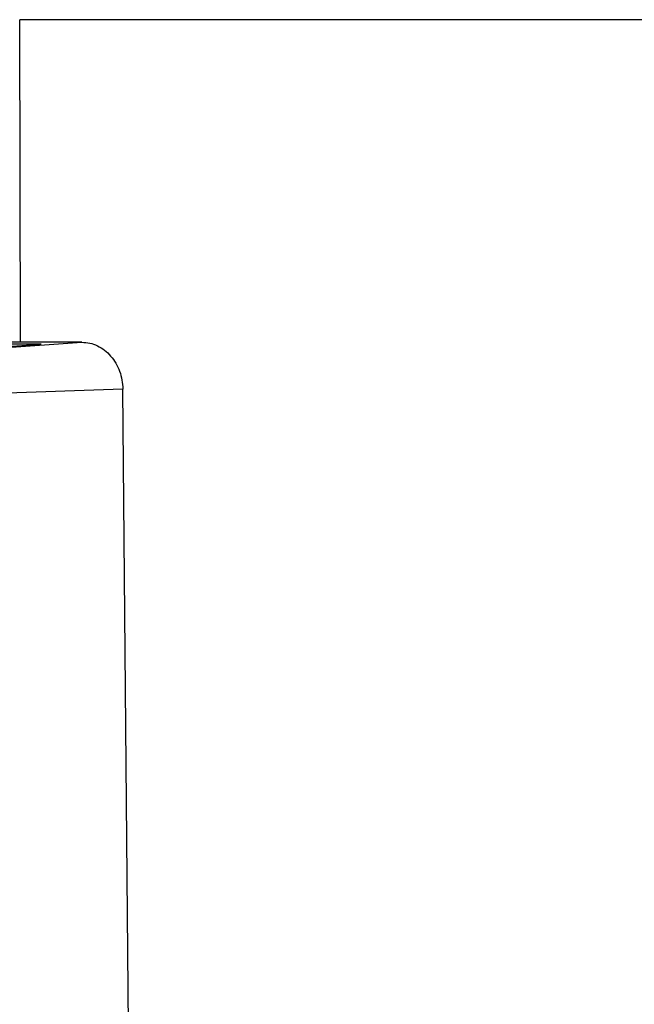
# Model space of a CAD drawing. Header units: millimetres. Extents: x 226 to 954, y 75 to 822.
# Tile 85 of 130: x 573 to 594, y 422 to 456. Entities that reach past the tile are written whole.
import ezdxf

# ---------------------------------------------------------------- set-up
doc = ezdxf.new("R2010")
doc.units = ezdxf.units.MM

msp = doc.modelspace()

# ---------------------------------------------------------------- linework, layer by layer
at = {"color": 7, "linetype": 'Continuous', "lineweight": 25}
for p, q in [((572.678, 444.979), (572.655, 455.968)), ((565.023, 444.298), (574.771, 444.979)), ((571.089, 444.752), (573.388, 444.912)), ((573.388, 444.912), (571.869, 444.912)), ((574.771, 444.979), (572, 444.979)), ((576.171, 443.379), (566.125, 443.039)), ((576.406, 416.432), (576.171, 443.379))]:
    msp.add_line(p, q, dxfattribs=at)
for points, knots in [([(652.279, 455.968), (652.235, 455.968), (652.146, 455.968), (652, 455.968), (651.844, 455.968), (651.677, 455.968), (651.499, 455.968), (651.312, 455.968), (651.113, 455.968), (650.688, 455.968), (649.964, 455.968), (648.823, 455.968), (647.513, 455.968), (646.037, 455.968), (644.402, 455.968), (642.015, 455.968), (638.654, 455.968), (634.071, 455.968), (628.994, 455.968), (623.483, 455.968), (617.607, 455.968), (611.437, 455.968), (605.05, 455.968), (599.609, 455.968), (595.228, 455.968), (591.936, 455.968), (588.65, 455.968), (585.379, 455.968), (582.133, 455.968), (579.564, 455.968), (577.656, 455.968), (576.392, 455.968), (575.137, 455.968), (573.89, 455.968), (573.067, 455.968), (572.655, 455.968)], [0, 0, 0, 0, 0.0076, 0.015197, 0.022791, 0.030383, 0.037976, 0.045571, 0.053168, 0.06077, 0.092083, 0.123397, 0.154711, 0.186025, 0.217339, 0.248653, 0.311256, 0.37386, 0.436464, 0.499068, 0.561671, 0.624275, 0.686879, 0.749482, 0.780796, 0.81211, 0.843424, 0.874738, 0.906052, 0.937366, 0.949899, 0.962422, 0.974943, 0.987467, 1, 1, 1, 1]), ([(574.771, 444.979), (574.862, 444.973), (575.043, 444.961), (575.306, 444.866), (575.548, 444.718), (575.761, 444.517), (575.937, 444.274), (576.067, 443.995), (576.152, 443.693), (576.164, 443.484), (576.171, 443.379)], [0, 0, 0, 0, 0.125001, 0.250001, 0.375001, 0.5, 0.625002, 0.75, 0.875, 1, 1, 1, 1])]:
    msp.add_open_spline(points, degree=3, knots=knots, dxfattribs=at)

doc.saveas('drawing.dxf')
